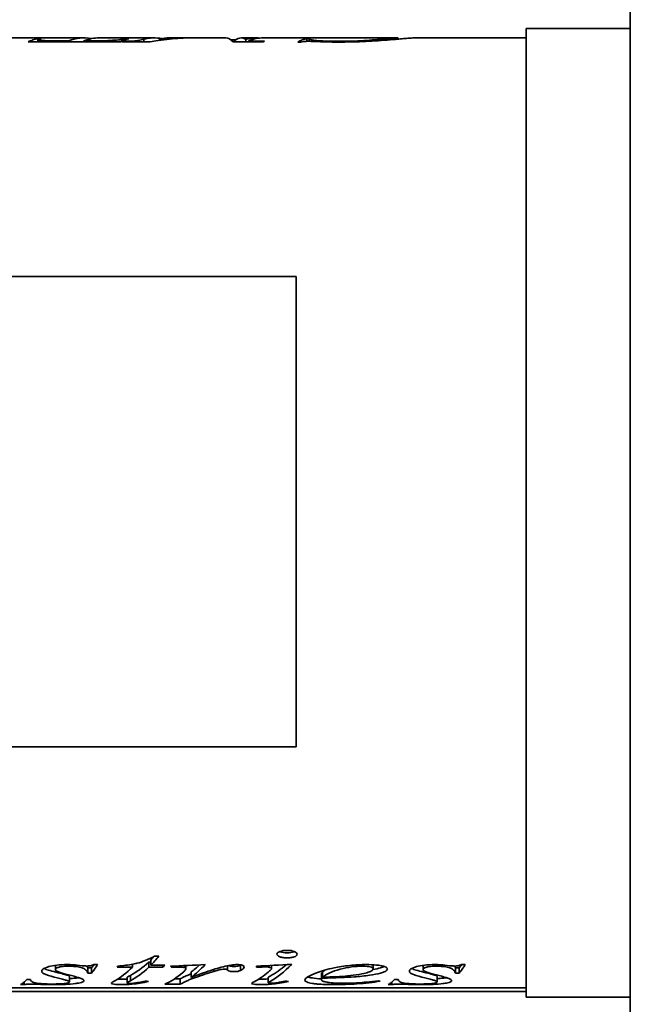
# Model space of a CAD drawing. Header units: millimetres. Extents: x 362 to 898, y 193 to 699.
# Tile 4 of 5: x 570 to 682, y 386 to 566. Entities that reach past the tile are written whole.
import ezdxf

# ---------------------------------------------------------------- set-up
doc = ezdxf.new("R2010")
doc.units = ezdxf.units.MM
doc.header["$LTSCALE"] = 3
doc.layers.add('Krawędzie widoczne(ISO)', color=7, linetype='Continuous', lineweight=35, true_color=0x262659)

msp = doc.modelspace()

# ---------------------------------------------------------------- linework, layer by layer
at = {"layer": 'Krawędzie widoczne(ISO)'}
for p, q in [((681.75, 698.5), (681.75, 192.5)), ((662.75, 564), (662.75, 387)), ((662.75, 564), (681.75, 564)), ((581.86, 562.3), (558.71, 562.3)), ((588.6, 561.6), (571.71, 561.6)), ((573.52, 562.15), (574.11, 562.15)), ((573.52, 561.6), (573.52, 562.15)), ((573.81, 561.6), (573.81, 561.98)), ((577.31, 561.76), (579.13, 561.76)), ((579.13, 561.6), (579.13, 561.76)), ((579.6, 561.93), (579.6, 561.93)), ((581.93, 561.76), (583.19, 561.76)), ((581.93, 561.6), (581.93, 561.76)), ((594.74, 562.3), (584.72, 562.3)), ((588.83, 561.68), (588.83, 561.6)), ((594.03, 561.6), (588.83, 561.6)), ((589.55, 562.15), (590.15, 562.15)), ((589.55, 561.98), (589.55, 562.15)), ((590.88, 561.6), (590.88, 561.71)), ((592.84, 561.6), (592.84, 562.06)), ((595.65, 561.86), (595.65, 562.03)), ((600.66, 562.3), (597.63, 562.3)), ((607.86, 562.3), (602.07, 562.3)), ((609.67, 561.93), (608.82, 561.93)), ((614.74, 561.6), (609.18, 561.6)), ((613.46, 562.3), (610.64, 562.3)), ((611.48, 561.6), (611.48, 562.03)), ((612.08, 561.6), (612.08, 561.83)), ((620.82, 562.3), (614.7, 562.3)), ((629.94, 562.3), (620.81, 562.3)), ((621.58, 561.54), (620.99, 561.54)), ((622.63, 562.18), (623.22, 562.18)), ((622.63, 561.67), (622.63, 562.18)), ((623.08, 561.68), (623.08, 562.07)), ((639.09, 562.3), (629.96, 562.3)), ((639.32, 562.07), (639.32, 562.26)), ((662.75, 562.3), (642.36, 562.3)), ((620.72, 518.72), (534.72, 518.72)), ((620.72, 432.72), (620.72, 518.72)), ((534.72, 432.72), (620.72, 432.72)), ((594.8, 394.49), (595.62, 394.49)), ((576.71, 392.82), (576.71, 392.06)), ((583.3, 392.35), (582.63, 392.35)), ((582.63, 392.35), (582.63, 391.38)), ((583.3, 392.35), (583.3, 391.38)), ((583.73, 392.95), (584.43, 392.95)), ((590.8, 392.47), (587.98, 392.47)), ((590.8, 393.02), (590.8, 392.47)), ((594.13, 393.42), (593.76, 393.42)), ((593.76, 393.42), (593.76, 392.47)), ((596.37, 392.47), (593.76, 392.47)), ((594.13, 393.77), (594.13, 392.82)), ((594.13, 392.82), (596.68, 392.82)), ((596.37, 392.82), (596.37, 392.47)), ((598.01, 392.65), (598.01, 392.44)), ((600.3, 392.76), (600.3, 392.41)), ((600.56, 392.78), (600.56, 392.24)), ((603.43, 392.28), (603.43, 392.28)), ((608.18, 392.75), (608.18, 391.95)), ((610.55, 392.84), (610.55, 391.88)), ((613.45, 392.67), (613.45, 392.46)), ((616.21, 392.8), (616.21, 392.25)), ((634.75, 392.92), (634.75, 392.17)), ((643.88, 392.82), (643.88, 392.06)), ((650.48, 392.35), (649.81, 392.35)), ((649.81, 392.35), (649.81, 391.38)), ((650.48, 392.35), (650.48, 391.38)), ((650.91, 392.95), (651.6, 392.95)), ((579.26, 390.77), (579.26, 389.78)), ((583.3, 391.38), (582.63, 391.38)), ((589.8, 390.58), (589.8, 389.59)), ((590.41, 390.95), (590.41, 389.96)), ((591.44, 390.59), (591.44, 390.59)), ((601.5, 391.6), (601.5, 390.62)), ((602.9, 391.77), (602.9, 391.77)), ((605.63, 392.07), (605.63, 391.69)), ((615.59, 390.62), (615.59, 389.63)), ((616.92, 390.45), (616.92, 390.45)), ((617.18, 390.62), (617.18, 390.62)), ((625.32, 391.16), (625.32, 390.17)), ((625.42, 391.45), (625.42, 390.47)), ((625.54, 391.63), (625.54, 390.65)), ((646.44, 390.77), (646.44, 389.78)), ((650.48, 391.38), (649.81, 391.38)), ((662.75, 388.7), (362.25, 388.7)), ((571.03, 389.29), (570.35, 389.29)), ((571.03, 389.79), (571.03, 389.29)), ((571.48, 390.2), (572.15, 390.2)), ((591.17, 390.41), (591.17, 390.41)), ((599.5, 389.35), (596.68, 389.35)), ((599.5, 390.34), (598.49, 390.34)), ((599.5, 390.34), (599.5, 389.35)), ((638.2, 389.29), (637.53, 389.29)), ((638.2, 389.79), (638.2, 389.29)), ((638.65, 390.2), (639.33, 390.2)), ((452.75, 388.06), (662.75, 388.06)), ((662.75, 387), (681.75, 387))]:
    msp.add_line(p, q, dxfattribs=at)
for centre, major_axis, ratio, start_param, end_param in [((614.82, 469.09), (3.13, 93.2), 0.26112, 0.124471, 0.131063), ((620.89, 469.76), (-0.07, 92.54), 0.24904, 6.282391, 6.283595), ((630.03, 468.41), (-0.08, 93.89), 0.27472, 6.28295, 6.283547), ((588.07, 480.68), (-6.79, -91.97), 0.231711, 0.304447, 0.312665), ((596.53, 481.04), (-7.11, -92.33), 0.239017, 0.305204, 0.318417), ((600.92, 3634.24), (3001.91, 1600.47), 0.940597, 4.246619, 4.248498), ((597.89, 486.47), (10.45, -97.72), 0.326621, 5.963026, 5.970324), ((616.67, 3756.87), (3132.19, 1632.09), 0.940697, 4.255715, 4.257559), ((593.39, 634.67), (54.71, -242.1), 0.795257, 6.004814, 6.007875), ((618.96, 694.63), (79.29, -298.66), 0.836242, 5.974512, 5.977007), ((635.88, 516.5), (14.94, -127.53), 0.561005, 6.074844, 6.079874)]:
    msp.add_ellipse(centre, major_axis=major_axis, ratio=ratio, start_param=start_param, end_param=end_param, dxfattribs=at)
for points, knots in [([(571.71, 561.6), (572.01, 561.73), (572.31, 561.83), (572.92, 562.01), (573.22, 562.09), (573.52, 562.15)], [-0.6118957, -0.6118957, -0.6118957, -0.6118957, -0.3059478, -0.3059478, 0, 0, 0, 0]), ([(573.81, 561.98), (573.81, 561.95), (573.86, 561.92), (574.05, 561.87), (574.12, 561.86), (574.3, 561.83), (574.41, 561.82), (574.53, 561.81)], [-0.200493, -0.200493, -0.200493, -0.200493, -0.0941417, -0.0941417, -0.0467778, -0.0467778, 0, 0, 0, 0]), ([(583.19, 561.76), (584.03, 561.76), (584.93, 561.77), (586.58, 561.81), (587.11, 561.85), (588.1, 561.92), (588.46, 561.96), (589.07, 562.05), (589.35, 562.1), (589.55, 562.15)], [-0.4917243, -0.4917243, -0.4917243, -0.4917243, -0.4227615, -0.4227615, -0.3509977, -0.3509977, -0.2281265, -0.2281265, 0, 0, 0, 0]), ([(590.15, 562.15), (589.89, 562.09), (589.63, 562.01), (589.12, 561.83), (588.86, 561.73), (588.6, 561.6)], [-0.604441, -0.604441, -0.604441, -0.604441, -0.3022205, -0.3022205, 0, 0, 0, 0]), ([(590.88, 561.71), (591.02, 561.71), (591.15, 561.72), (591.4, 561.75), (591.52, 561.76), (591.76, 561.79), (591.85, 561.81), (592.06, 561.84), (592.23, 561.88), (592.54, 561.97), (592.71, 562.02), (592.84, 562.06)], [-0.3319975, -0.3319975, -0.3319975, -0.3319975, -0.3185612, -0.3185612, -0.3033825, -0.3033825, -0.2856755, -0.2856755, -0.1635452, -0.1635452, 0, 0, 0, 0]), ([(612.08, 561.83), (612.43, 561.78), (612.78, 561.74), (613.1, 561.72), (613.42, 561.7), (614.02, 561.69), (614.9, 561.68)], [0, 0, 0, 0, 1, 1, 1, 2, 2, 2, 2]), ([(620.99, 561.54), (621.26, 561.69), (621.54, 561.82), (622.08, 562.04), (622.35, 562.12), (622.63, 562.18)], [-0.7131182, -0.7131182, -0.7131182, -0.7131182, -0.3565591, -0.3565591, 0, 0, 0, 0]), ([(623, 561.68), (622.85, 561.68), (622.7, 561.67), (622.43, 561.66), (622.35, 561.66), (622.24, 561.65), (622.16, 561.64), (621.91, 561.6), (621.74, 561.57), (621.58, 561.54)], [-0.1569762, -0.1569762, -0.1569762, -0.1569762, -0.1403695, -0.1403695, -0.126251, -0.126251, -0.0872468, -0.0872468, 0, 0, 0, 0]), ([(623.08, 562.07), (623.08, 562.04), (623.14, 562.01), (623.44, 561.94), (623.66, 561.9), (624.16, 561.85), (624.38, 561.82), (624.93, 561.77), (625.44, 561.74), (626.76, 561.69), (627.59, 561.68), (628.41, 561.68)], [-0.5671606, -0.5671606, -0.5671606, -0.5671606, -0.516447, -0.516447, -0.4641015, -0.4641015, -0.4196483, -0.4196483, -0.2459122, -0.2459122, 0, 0, 0, 0]), ([(628.41, 561.68), (629.24, 561.68), (630.05, 561.69), (631.62, 561.73), (632.36, 561.77), (633.77, 561.85), (634.42, 561.9), (635.67, 562.01), (636.24, 562.07), (636.75, 562.11)], [-1.004394, -1.004394, -1.004394, -1.004394, -0.757477, -0.757477, -0.518005, -0.518005, -0.270343, -0.270343, 0, 0, 0, 0]), ([(634.51, 561.71), (633.55, 561.66), (632.56, 561.61), (630.5, 561.55), (629.46, 561.54), (628.41, 561.54)], [-0.633145, -0.633145, -0.633145, -0.633145, -0.3153501, -0.3153501, 0, 0, 0, 0]), ([(642.36, 562.3), (642.32, 562.3), (642.27, 562.3), (641.99, 562.29), (641.64, 562.27), (640.78, 562.2), (640.44, 562.17), (639.69, 562.1), (639.28, 562.07), (638.23, 561.98), (637.5, 561.92), (636.06, 561.81), (635.31, 561.76), (634.51, 561.71)], [-1.378293, -1.378293, -1.378293, -1.378293, -1.294247, -1.294247, -0.934402, -0.934402, -0.733002, -0.733002, -0.540089, -0.540089, -0.267298, -0.267298, 0, 0, 0, 0]), ([(636.75, 562.11), (637.59, 562.19), (638.25, 562.25), (639.12, 562.31), (639.32, 562.3), (639.32, 562.26)], [-0.8961885, -0.8961885, -0.8961885, -0.8961885, -0.450501, -0.450501, 0, 0, 0, 0]), ([(588.16, 392.68), (589.11, 392.76), (590.03, 392.87), (591.23, 393.1), (591.48, 393.16), (592.16, 393.33), (592.68, 393.51), (593.72, 393.92), (594.29, 394.2), (594.8, 394.49)], [-0.6598822, -0.6598822, -0.6598822, -0.6598822, -0.5396087, -0.5396087, -0.4881491, -0.4881491, -0.2812352, -0.2812352, 0, 0, 0, 0]), ([(595.62, 394.49), (595.37, 394.19), (595.12, 393.9), (594.62, 393.34), (594.38, 393.07), (594.13, 392.82)], [-0.5242259, -0.5242259, -0.5242259, -0.5242259, -0.2621129, -0.2621129, 0, 0, 0, 0]), ([(617.19, 394.85), (617.19, 395.04), (617.36, 395.21), (617.72, 395.34), (618.07, 395.48), (618.52, 395.55), (619.05, 395.55)], [0, 0, 0, 0, 1, 1, 1, 2, 2, 2, 2]), ([(619.05, 394.18), (618.8, 394.18), (618.56, 394.2), (618.1, 394.26), (617.9, 394.31), (617.55, 394.43), (617.42, 394.51), (617.23, 394.67), (617.19, 394.76), (617.19, 394.85)], [-0.2959855, -0.2959855, -0.2959855, -0.2959855, -0.2217486, -0.2217486, -0.1479944, -0.1479944, -0.0742389, -0.0742389, 0, 0, 0, 0]), ([(619.05, 395.12), (618.53, 395.12), (618.09, 395.18), (617.71, 395.31), (617.69, 395.32), (617.68, 395.33)], [0, 0, 0, 0, 1, 1, 1.049401, 1.049401, 1.049401, 1.049401]), ([(619.05, 395.55), (619.56, 395.55), (620, 395.48), (620.35, 395.34), (620.71, 395.21), (620.88, 395.04), (620.88, 394.85)], [0, 0, 0, 0, 1, 1, 1, 2, 2, 2, 2]), ([(620.4, 395.33), (620.38, 395.32), (620.36, 395.31), (619.98, 395.18), (619.55, 395.12), (619.05, 395.12)], [0.950599, 0.950599, 0.950599, 0.950599, 1, 1, 2, 2, 2, 2]), ([(620.88, 394.85), (620.88, 394.76), (620.84, 394.67), (620.64, 394.49), (620.47, 394.42), (620.17, 394.31), (619.97, 394.26), (619.52, 394.2), (619.29, 394.18), (619.05, 394.18)], [-0.2478352, -0.2478352, -0.2478352, -0.2478352, -0.2014673, -0.2014673, -0.1460373, -0.1460373, -0.0727986, -0.0727986, 0, 0, 0, 0]), ([(574.21, 391.74), (574.21, 391.85), (574.27, 391.96), (574.52, 392.19), (574.71, 392.29), (575.15, 392.47), (575.35, 392.53), (575.93, 392.7), (576.41, 392.79), (577.56, 392.92), (578.2, 392.95), (578.85, 392.95)], [-0.599277, -0.599277, -0.599277, -0.599277, -0.5158373, -0.5158373, -0.4345819, -0.4345819, -0.3684604, -0.3684604, -0.1948749, -0.1948749, 0, 0, 0, 0]), ([(579.2, 392.67), (578.83, 392.67), (578.47, 392.66), (577.74, 392.58), (577.5, 392.52), (577.17, 392.43), (577, 392.37), (576.82, 392.26), (576.78, 392.22), (576.72, 392.14), (576.71, 392.1), (576.71, 392.06)], [-0.2676456, -0.2676456, -0.2676456, -0.2676456, -0.2231769, -0.2231769, -0.172716, -0.172716, -0.0879895, -0.0879895, -0.0448222, -0.0448222, 0, 0, 0, 0]), ([(582.63, 391.38), (582.6, 391.56), (582.51, 391.76), (582.04, 392.17), (581.73, 392.29), (581.3, 392.43), (580.98, 392.51), (580.39, 392.61), (580.17, 392.63), (579.69, 392.66), (579.45, 392.67), (579.2, 392.67)], [-0.4108389, -0.4108389, -0.4108389, -0.4108389, -0.3464632, -0.3464632, -0.2745603, -0.2745603, -0.1463465, -0.1463465, -0.0745898, -0.0745898, 0, 0, 0, 0]), ([(579.93, 392.93), (580.1, 392.91), (580.49, 392.87), (581.13, 392.8), (581.76, 392.73), (582.19, 392.69), (582.4, 392.69)], [0, 0, 0, 0, 1, 1, 1, 2, 2, 2, 2]), ([(582.4, 392.69), (582.53, 392.69), (582.66, 392.69), (582.91, 392.72), (583.03, 392.73), (583.25, 392.78), (583.36, 392.8), (583.56, 392.87), (583.65, 392.91), (583.73, 392.95)], [-0.1660879, -0.1660879, -0.1660879, -0.1660879, -0.1271863, -0.1271863, -0.0884327, -0.0884327, -0.0468813, -0.0468813, 0, 0, 0, 0]), ([(584.43, 392.95), (584.24, 392.66), (584.05, 392.38), (583.68, 391.86), (583.49, 391.61), (583.3, 391.38)], [-0.5769785, -0.5769785, -0.5769785, -0.5769785, -0.2884893, -0.2884893, 0, 0, 0, 0]), ([(601.5, 390.62), (602.45, 390.96), (603.5, 391.35), (605.42, 392.01), (606.38, 392.32), (607.4, 392.57)], [-0.9498036, -0.9498036, -0.9498036, -0.9498036, -0.399647, -0.399647, 0, 0, 0, 0]), ([(607.4, 392.57), (607.82, 392.67), (608.3, 392.78), (608.96, 392.88), (609.15, 392.91), (609.51, 392.94), (609.68, 392.95), (609.85, 392.95)], [-0.2735842, -0.2735842, -0.2735842, -0.2735842, -0.112933, -0.112933, -0.0511289, -0.0511289, 0, 0, 0, 0]), ([(609.28, 392.62), (609, 392.62), (608.76, 392.65), (608.47, 392.72), (608.39, 392.74), (608.33, 392.78)], [0, 0, 0, 0, 1, 1, 1.465292, 1.465292, 1.465292, 1.465292]), ([(609.85, 392.95), (610.26, 392.95), (610.59, 392.91), (610.83, 392.84), (611.06, 392.77), (611.18, 392.66), (611.18, 392.53)], [0, 0, 0, 0, 1, 1, 1, 2, 2, 2, 2]), ([(616.21, 392.25), (616.21, 392.33), (616.11, 392.4), (615.92, 392.45), (615.73, 392.49), (615.46, 392.52), (615.12, 392.52)], [0, 0, 0, 0, 1, 1, 1, 2, 2, 2, 2]), ([(615.61, 391.57), (615.77, 391.7), (615.94, 391.86), (616.14, 392.1), (616.21, 392.2), (616.21, 392.25)], [-0.1594245, -0.1594245, -0.1594245, -0.1594245, -0.0630118, -0.0630118, 0, 0, 0, 0]), ([(622.29, 390.1), (622.29, 390.29), (622.49, 390.5), (623.24, 390.97), (623.83, 391.23), (624.87, 391.62), (625.35, 391.78), (626.43, 392.08), (627, 392.22), (628.43, 392.52), (629.42, 392.68), (631.49, 392.9), (632.5, 392.95), (633.53, 392.95)], [-1.899574, -1.899574, -1.899574, -1.899574, -1.579364, -1.579364, -1.201673, -1.201673, -0.925101, -0.925101, -0.658763, -0.658763, -0.309066, -0.309066, 0, 0, 0, 0]), ([(632.83, 392.67), (631.54, 392.67), (630.17, 392.46), (628.73, 392.09), (627.28, 391.73), (626.22, 391.2), (625.54, 390.65)], [0, 0, 0, 0, 1, 1, 1, 2, 2, 2, 2]), ([(634.75, 392.17), (634.75, 392.31), (634.59, 392.43), (634.25, 392.53), (633.92, 392.62), (633.45, 392.67), (632.83, 392.67)], [0, 0, 0, 0, 1, 1, 1, 2, 2, 2, 2]), ([(633.53, 392.95), (634.14, 392.95), (634.8, 392.93), (635.98, 392.82), (636.29, 392.74), (636.71, 392.64), (636.95, 392.55), (637.2, 392.41), (637.27, 392.36), (637.35, 392.26), (637.37, 392.21), (637.37, 392.16)], [-0.3255145, -0.3255145, -0.3255145, -0.3255145, -0.272141, -0.272141, -0.2183752, -0.2183752, -0.1072958, -0.1072958, -0.054022, -0.054022, 0, 0, 0, 0]), ([(641.39, 391.74), (641.39, 391.85), (641.45, 391.96), (641.7, 392.19), (641.88, 392.29), (642.32, 392.47), (642.53, 392.53), (643.11, 392.7), (643.59, 392.79), (644.73, 392.92), (645.38, 392.95), (646.03, 392.95)], [-0.5992769, -0.5992769, -0.5992769, -0.5992769, -0.5158372, -0.5158372, -0.4345819, -0.4345819, -0.3684604, -0.3684604, -0.1948749, -0.1948749, 0, 0, 0, 0]), ([(646.37, 392.67), (646.01, 392.67), (645.65, 392.66), (644.92, 392.58), (644.68, 392.52), (644.35, 392.43), (644.18, 392.37), (644, 392.26), (643.96, 392.22), (643.9, 392.14), (643.88, 392.1), (643.88, 392.06)], [-0.2676456, -0.2676456, -0.2676456, -0.2676456, -0.2231769, -0.2231769, -0.172716, -0.172716, -0.0879895, -0.0879895, -0.0448222, -0.0448222, 0, 0, 0, 0]), ([(649.81, 391.38), (649.78, 391.56), (649.68, 391.76), (649.22, 392.17), (648.91, 392.29), (648.48, 392.43), (648.16, 392.51), (647.57, 392.61), (647.34, 392.63), (646.87, 392.66), (646.62, 392.67), (646.37, 392.67)], [-0.410839, -0.410839, -0.410839, -0.410839, -0.3464633, -0.3464633, -0.2745603, -0.2745603, -0.1463465, -0.1463465, -0.0745898, -0.0745898, 0, 0, 0, 0]), ([(647.11, 392.93), (647.27, 392.91), (647.67, 392.87), (648.3, 392.8), (648.94, 392.73), (649.36, 392.69), (649.58, 392.69)], [0, 0, 0, 0, 1, 1, 1, 2, 2, 2, 2]), ([(649.58, 392.69), (649.71, 392.69), (649.84, 392.69), (650.09, 392.72), (650.2, 392.73), (650.43, 392.78), (650.53, 392.8), (650.73, 392.87), (650.83, 392.91), (650.91, 392.95)], [-0.1660879, -0.1660879, -0.1660879, -0.1660879, -0.1271863, -0.1271863, -0.0884327, -0.0884327, -0.0468813, -0.0468813, 0, 0, 0, 0]), ([(651.6, 392.95), (651.42, 392.66), (651.23, 392.38), (650.85, 391.86), (650.67, 391.61), (650.48, 391.38)], [-0.5769785, -0.5769785, -0.5769785, -0.5769785, -0.2884893, -0.2884893, 0, 0, 0, 0]), ([(578.97, 390.01), (578.82, 390.06), (578.61, 390.12), (578.15, 390.25), (577.85, 390.33), (576.82, 390.58), (576.12, 390.75), (575.23, 391.03), (575, 391.11), (574.57, 391.29), (574.45, 391.37), (574.26, 391.54), (574.21, 391.64), (574.21, 391.74)], [-0.6793903, -0.6793903, -0.6793903, -0.6793903, -0.6105087, -0.6105087, -0.5169374, -0.5169374, -0.2860272, -0.2860272, -0.2127057, -0.2127057, -0.1122192, -0.1122192, 0, 0, 0, 0]), ([(578.97, 390.99), (578.62, 391.12), (577.89, 391.3), (575.7, 391.83), (575, 392.06), (574.67, 392.22), (574.65, 392.23), (574.63, 392.24)], [0, 0, 0, 0, 1, 1, 2, 2, 2.054275, 2.054275, 2.054275, 2.054275]), ([(576.71, 392.06), (576.71, 392), (576.73, 391.95), (576.83, 391.82), (576.93, 391.77), (577.07, 391.69), (577.23, 391.63), (577.62, 391.49), (577.89, 391.42), (578.14, 391.35)], [-0.2527646, -0.2527646, -0.2527646, -0.2527646, -0.2279497, -0.2279497, -0.1929911, -0.1929911, -0.1118213, -0.1118213, 0, 0, 0, 0]), ([(578.14, 391.35), (578.8, 391.17), (579.51, 390.98), (580.86, 390.61), (581.13, 390.51), (581.45, 390.39), (581.64, 390.3), (581.87, 390.14), (581.93, 390.07), (581.93, 390)], [-0.3868061, -0.3868061, -0.3868061, -0.3868061, -0.3316134, -0.3316134, -0.2632902, -0.2632902, -0.1240444, -0.1240444, 0, 0, 0, 0]), ([(579.26, 390.77), (579.26, 390.81), (579.24, 390.85), (579.14, 390.92), (579.07, 390.96), (578.97, 390.99)], [-0.1378752, -0.1378752, -0.1378752, -0.1378752, -0.0675543, -0.0675543, 0, 0, 0, 0]), ([(580.97, 390.56), (580.79, 390.53), (580.58, 390.5), (580.01, 390.43), (579.65, 390.4), (579.26, 390.37)], [0.7774512, 0.7774512, 0.7774512, 0.7774512, 1, 1, 1.3133143, 1.3133143, 1.3133143, 1.3133143]), ([(600.09, 390.65), (599.99, 390.59), (599.89, 390.54), (599.7, 390.43), (599.6, 390.38), (599.5, 390.34)], [-0.237661, -0.237661, -0.237661, -0.237661, -0.1188305, -0.1188305, 0, 0, 0, 0]), ([(599.97, 391.49), (600.13, 391.62), (600.3, 391.78), (600.49, 392.03), (600.56, 392.15), (600.56, 392.24)], [-0.2458917, -0.2458917, -0.2458917, -0.2458917, -0.0994714, -0.0994714, 0, 0, 0, 0]), ([(602.3, 390.6), (602.03, 390.51), (601.79, 390.42), (601.35, 390.25), (601.15, 390.16), (600.97, 390.07)], [-0.3066452, -0.3066452, -0.3066452, -0.3066452, -0.1577331, -0.1577331, 0, 0, 0, 0]), ([(605.63, 391.69), (605.07, 391.52), (604.53, 391.35), (603.43, 390.98), (602.85, 390.78), (602.3, 390.6)], [-0.5713813, -0.5713813, -0.5713813, -0.5713813, -0.3116805, -0.3116805, 0, 0, 0, 0]), ([(607.08, 392.08), (606.9, 392.06), (606.69, 392.01), (606.18, 391.87), (605.88, 391.78), (605.63, 391.69)], [-0.2147124, -0.2147124, -0.2147124, -0.2147124, -0.1212156, -0.1212156, 0, 0, 0, 0]), ([(609.28, 391.66), (609, 391.66), (608.76, 391.68), (608.56, 391.73), (608.36, 391.78), (608.23, 391.85), (608.18, 391.95)], [0, 0, 0, 0, 1, 1, 1, 2, 2, 2, 2]), ([(625.32, 390.34), (624.66, 390.37), (624.11, 390.43), (623.31, 390.56), (623.02, 390.62), (622.8, 390.7)], [0.5113486, 0.5113486, 0.5113486, 0.5113486, 1, 1, 1.3907386, 1.3907386, 1.3907386, 1.3907386]), ([(630.1, 390.88), (630.8, 390.95), (631.5, 391.04), (632.95, 391.28), (633.39, 391.4), (633.93, 391.56), (634.25, 391.68), (634.55, 391.87), (634.63, 391.93), (634.73, 392.05), (634.75, 392.11), (634.75, 392.17)], [-0.4605136, -0.4605136, -0.4605136, -0.4605136, -0.3890905, -0.3890905, -0.2964376, -0.2964376, -0.1346171, -0.1346171, -0.0649589, -0.0649589, 0, 0, 0, 0]), ([(636.12, 391.39), (635.54, 391.23), (634.85, 391.11), (633.24, 390.88), (632.28, 390.79), (631.32, 390.71)], [-0.5667541, -0.5667541, -0.5667541, -0.5667541, -0.3055956, -0.3055956, 0, 0, 0, 0]), ([(646.15, 390.01), (646, 390.06), (645.79, 390.12), (645.33, 390.25), (645.02, 390.33), (644, 390.58), (643.3, 390.75), (642.41, 391.03), (642.18, 391.11), (641.75, 391.29), (641.63, 391.37), (641.44, 391.54), (641.39, 391.64), (641.39, 391.74)], [-0.6793903, -0.6793903, -0.6793903, -0.6793903, -0.6105087, -0.6105087, -0.5169374, -0.5169374, -0.2860272, -0.2860272, -0.2127057, -0.2127057, -0.1122192, -0.1122192, 0, 0, 0, 0]), ([(646.15, 390.99), (645.8, 391.12), (645.07, 391.3), (642.88, 391.83), (642.17, 392.06), (641.84, 392.22), (641.83, 392.23), (641.81, 392.24)], [0, 0, 0, 0, 1, 1, 2, 2, 2.054275, 2.054275, 2.054275, 2.054275]), ([(643.88, 392.06), (643.88, 392), (643.9, 391.95), (644.01, 391.82), (644.1, 391.77), (644.25, 391.69), (644.41, 391.63), (644.8, 391.49), (645.06, 391.42), (645.31, 391.35)], [-0.2527645, -0.2527645, -0.2527645, -0.2527645, -0.2279496, -0.2279496, -0.192991, -0.192991, -0.1118213, -0.1118213, 0, 0, 0, 0]), ([(645.31, 391.35), (645.98, 391.17), (646.69, 390.98), (648.04, 390.61), (648.31, 390.51), (648.63, 390.39), (648.81, 390.3), (649.05, 390.14), (649.11, 390.07), (649.11, 390)], [-0.3868064, -0.3868064, -0.3868064, -0.3868064, -0.3316135, -0.3316135, -0.2632902, -0.2632902, -0.1240444, -0.1240444, 0, 0, 0, 0]), ([(646.44, 390.77), (646.44, 390.81), (646.41, 390.85), (646.32, 390.92), (646.25, 390.96), (646.15, 390.99)], [-0.1378752, -0.1378752, -0.1378752, -0.1378752, -0.0675543, -0.0675543, 0, 0, 0, 0]), ([(648.15, 390.56), (647.96, 390.53), (647.75, 390.5), (647.19, 390.43), (646.82, 390.4), (646.44, 390.37)], [0.7774514, 0.7774514, 0.7774514, 0.7774514, 1, 1, 1.3133143, 1.3133143, 1.3133143, 1.3133143]), ([(570.35, 389.29), (570.54, 389.41), (570.73, 389.54), (571.1, 389.85), (571.29, 390.01), (571.48, 390.2)], [-0.6090958, -0.6090958, -0.6090958, -0.6090958, -0.3045479, -0.3045479, 0, 0, 0, 0]), ([(572.29, 389.4), (572.16, 389.4), (572.03, 389.4), (571.78, 389.39), (571.66, 389.38), (571.45, 389.36), (571.35, 389.35), (571.17, 389.32), (571.09, 389.31), (571.03, 389.29)], [-0.1626542, -0.1626542, -0.1626542, -0.1626542, -0.122681, -0.122681, -0.0844246, -0.0844246, -0.0445546, -0.0445546, 0, 0, 0, 0]), ([(572.15, 390.2), (572.18, 390.03), (572.29, 389.87), (572.85, 389.63), (573.16, 389.58), (573.62, 389.51), (573.99, 389.47), (574.67, 389.43), (574.95, 389.42), (575.55, 389.4), (575.87, 389.4), (576.19, 389.4)], [-0.4701538, -0.4701538, -0.4701538, -0.4701538, -0.3910133, -0.3910133, -0.3223964, -0.3223964, -0.184595, -0.184595, -0.096067, -0.096067, 0, 0, 0, 0]), ([(576.19, 389.4), (576.65, 389.4), (577.1, 389.41), (577.99, 389.45), (578.28, 389.48), (578.69, 389.53), (578.9, 389.57), (579.11, 389.65), (579.17, 389.67), (579.24, 389.73), (579.26, 389.75), (579.26, 389.78)], [-0.3362079, -0.3362079, -0.3362079, -0.3362079, -0.2798545, -0.2798545, -0.2177379, -0.2177379, -0.1110778, -0.1110778, -0.0567085, -0.0567085, 0, 0, 0, 0]), ([(581.93, 390), (581.93, 389.91), (581.84, 389.82), (581.42, 389.66), (581.1, 389.59), (580.56, 389.51), (580.43, 389.49), (579.82, 389.41), (579.22, 389.37), (577.82, 389.31), (577.06, 389.29), (576.3, 389.29)], [-0.6495812, -0.6495812, -0.6495812, -0.6495812, -0.5665357, -0.5665357, -0.4804172, -0.4804172, -0.4453517, -0.4453517, -0.2299928, -0.2299928, 0, 0, 0, 0]), ([(586.94, 389.52), (586.94, 389.58), (587.02, 389.65), (587.22, 389.79), (587.39, 389.89), (587.57, 389.99)], [-0.2995238, -0.2995238, -0.2995238, -0.2995238, -0.179453, -0.179453, 0, 0, 0, 0]), ([(588.69, 389.29), (588.18, 389.29), (587.76, 389.31), (587.43, 389.35), (587.1, 389.39), (586.94, 389.45), (586.94, 389.52)], [0, 0, 0, 0, 1, 1, 1, 2, 2, 2, 2]), ([(590.41, 389.96), (590.25, 389.88), (590.07, 389.79), (589.86, 389.66), (589.8, 389.62), (589.8, 389.59)], [-0.1518408, -0.1518408, -0.1518408, -0.1518408, -0.0627732, -0.0627732, 0, 0, 0, 0]), ([(589.8, 389.59), (589.8, 389.56), (589.84, 389.54), (589.93, 389.52), (590.02, 389.51), (590.12, 389.5), (590.25, 389.5)], [0, 0, 0, 0, 1, 1, 1, 2, 2, 2, 2]), ([(593.7, 389.86), (593.23, 389.75), (592.71, 389.64), (591.71, 389.48), (591.2, 389.42), (590.66, 389.37)], [-0.4527083, -0.4527083, -0.4527083, -0.4527083, -0.1966755, -0.1966755, 0, 0, 0, 0]), ([(591.33, 389.59), (591.48, 389.61), (591.73, 389.65), (592.32, 389.77), (592.73, 389.85), (593.09, 389.94)], [-0.3038949, -0.3038949, -0.3038949, -0.3038949, -0.1852979, -0.1852979, 0, 0, 0, 0]), ([(600.09, 389.66), (599.99, 389.6), (599.89, 389.55), (599.7, 389.44), (599.6, 389.39), (599.5, 389.35)], [-0.2402706, -0.2402706, -0.2402706, -0.2402706, -0.1201353, -0.1201353, 0, 0, 0, 0]), ([(600.97, 390.07), (600.76, 389.97), (600.55, 389.87), (600.29, 389.75), (600.14, 389.69), (600.09, 389.66)], [-0.2140624, -0.2140624, -0.2140624, -0.2140624, -0.0620898, -0.0620898, 0, 0, 0, 0]), ([(612.55, 389.49), (612.55, 389.53), (612.61, 389.58), (612.77, 389.69), (612.91, 389.76), (613.04, 389.83)], [-0.2318087, -0.2318087, -0.2318087, -0.2318087, -0.1367458, -0.1367458, 0, 0, 0, 0]), ([(614.19, 389.29), (613.71, 389.29), (613.32, 389.31), (613.01, 389.35), (612.7, 389.38), (612.55, 389.43), (612.55, 389.49)], [0, 0, 0, 0, 1, 1, 1, 2, 2, 2, 2]), ([(616.47, 389.41), (616.12, 389.37), (615.73, 389.34), (614.95, 389.3), (614.57, 389.29), (614.19, 389.29)], [-0.2522469, -0.2522469, -0.2522469, -0.2522469, -0.1165001, -0.1165001, 0, 0, 0, 0]), ([(615.98, 389.87), (615.88, 389.82), (615.77, 389.76), (615.63, 389.67), (615.59, 389.64), (615.59, 389.63)], [-0.06836101, -0.06836101, -0.06836101, -0.06836101, -0.02890457, -0.02890457, 0, 0, 0, 0]), ([(615.59, 389.63), (615.59, 389.6), (615.65, 389.58), (615.76, 389.56), (615.87, 389.54), (615.99, 389.54), (616.13, 389.54)], [0, 0, 0, 0, 1, 1, 1, 2, 2, 2, 2]), ([(619.29, 389.87), (618.9, 389.77), (618.47, 389.68), (617.52, 389.53), (617.02, 389.46), (616.47, 389.41)], [-0.4267994, -0.4267994, -0.4267994, -0.4267994, -0.2077963, -0.2077963, 0, 0, 0, 0]), ([(616.74, 389.57), (617.08, 389.62), (617.4, 389.67), (618.03, 389.79), (618.35, 389.86), (618.64, 389.94)], [-0.3004065, -0.3004065, -0.3004065, -0.3004065, -0.1642733, -0.1642733, 0, 0, 0, 0]), ([(627.73, 389.29), (627.22, 389.29), (626.71, 389.3), (625.76, 389.32), (625.34, 389.34), (624.7, 389.39), (624.47, 389.41), (623.95, 389.46), (623.74, 389.49), (623.23, 389.58), (622.87, 389.67), (622.4, 389.87), (622.29, 389.98), (622.29, 390.1)], [-0.5680765, -0.5680765, -0.5680765, -0.5680765, -0.5190773, -0.5190773, -0.4752172, -0.4752172, -0.4488612, -0.4488612, -0.4095048, -0.4095048, -0.2015918, -0.2015918, 0, 0, 0, 0]), ([(625.32, 390.17), (625.32, 390.09), (625.39, 390.01), (625.7, 389.87), (625.93, 389.81), (626.31, 389.74), (626.4, 389.72), (626.88, 389.65), (627.32, 389.61), (628.31, 389.55), (628.84, 389.54), (629.38, 389.54)], [-0.6338075, -0.6338075, -0.6338075, -0.6338075, -0.4973052, -0.4973052, -0.3623117, -0.3623117, -0.3219639, -0.3219639, -0.1619256, -0.1619256, 0, 0, 0, 0]), ([(636.06, 389.91), (634.8, 389.7), (633.36, 389.53), (631.14, 389.38), (630.45, 389.35), (629.08, 389.31), (628.41, 389.29), (627.73, 389.29)], [-0.9562372, -0.9562372, -0.9562372, -0.9562372, -0.425696, -0.425696, -0.2039775, -0.2039775, 0, 0, 0, 0]), ([(629.38, 389.54), (630.05, 389.54), (630.71, 389.55), (631.64, 389.6), (631.86, 389.61), (632.46, 389.65), (633.02, 389.7), (634.25, 389.82), (635.01, 389.91), (635.69, 390)], [-0.5719014, -0.5719014, -0.5719014, -0.5719014, -0.4818573, -0.4818573, -0.4399748, -0.4399748, -0.2568006, -0.2568006, 0, 0, 0, 0]), ([(637.53, 389.29), (637.72, 389.41), (637.91, 389.54), (638.28, 389.85), (638.47, 390.01), (638.65, 390.2)], [-0.6090958, -0.6090958, -0.6090958, -0.6090958, -0.3045479, -0.3045479, 0, 0, 0, 0]), ([(639.47, 389.4), (639.34, 389.4), (639.21, 389.4), (638.96, 389.39), (638.84, 389.38), (638.63, 389.36), (638.53, 389.35), (638.35, 389.32), (638.27, 389.31), (638.2, 389.29)], [-0.1626542, -0.1626542, -0.1626542, -0.1626542, -0.122681, -0.122681, -0.0844246, -0.0844246, -0.0445546, -0.0445546, 0, 0, 0, 0]), ([(639.33, 390.2), (639.36, 390.03), (639.47, 389.87), (640.03, 389.63), (640.34, 389.58), (640.8, 389.51), (641.16, 389.47), (641.85, 389.43), (642.13, 389.42), (642.73, 389.4), (643.05, 389.4), (643.37, 389.4)], [-0.4701539, -0.4701539, -0.4701539, -0.4701539, -0.3910134, -0.3910134, -0.3223964, -0.3223964, -0.184595, -0.184595, -0.096067, -0.096067, 0, 0, 0, 0]), ([(643.37, 389.4), (643.82, 389.4), (644.28, 389.41), (645.17, 389.45), (645.46, 389.48), (645.87, 389.53), (646.08, 389.57), (646.29, 389.65), (646.35, 389.67), (646.42, 389.73), (646.44, 389.75), (646.44, 389.78)], [-0.3362079, -0.3362079, -0.3362079, -0.3362079, -0.2798545, -0.2798545, -0.2177379, -0.2177379, -0.1110778, -0.1110778, -0.0567085, -0.0567085, 0, 0, 0, 0]), ([(649.11, 390), (649.11, 389.91), (649.01, 389.82), (648.59, 389.66), (648.28, 389.59), (647.74, 389.51), (647.6, 389.49), (646.99, 389.41), (646.39, 389.37), (645, 389.31), (644.24, 389.29), (643.47, 389.29)], [-0.649581, -0.649581, -0.649581, -0.649581, -0.5665356, -0.5665356, -0.4804172, -0.4804172, -0.4453517, -0.4453517, -0.2299928, -0.2299928, 0, 0, 0, 0])]:
    msp.add_open_spline(points, degree=3, knots=knots, dxfattribs=at)
for points in [[(574.11, 562.15), (573.91, 562.1), (573.81, 562.04), (573.81, 561.98)], [(574.53, 561.81), (574.89, 561.78), (575.82, 561.76), (577.31, 561.76)], [(579.13, 561.76), (580.51, 562.31), (581.89, 562.44), (583.28, 562.16)], [(584.72, 562.3), (583.79, 562.3), (582.86, 562.12), (581.93, 561.76)], [(588.83, 561.68), (590, 561.69), (590.68, 561.7), (590.88, 561.71)], [(592.84, 562.06), (593.96, 562.34), (595.08, 562.38), (596.2, 562.16)], [(602.07, 562.3), (599.39, 562.3), (596.71, 562.07), (594.03, 561.6)], [(595.65, 562.03), (597.55, 562.23), (599.46, 562.32), (601.36, 562.29)], [(597.63, 562.3), (596.97, 562.3), (596.31, 562.21), (595.65, 562.03)], [(609.18, 561.6), (608.74, 562.07), (608.3, 562.3), (607.86, 562.3)], [(609.31, 561.6), (610.03, 562.36), (610.76, 562.5), (611.48, 562.03)], [(611.48, 562.03), (612.35, 562.27), (613.21, 562.35), (614.07, 562.27)], [(614.7, 562.3), (613.82, 562.3), (612.95, 562.14), (612.08, 561.83)], [(624.14, 561.64), (623.62, 561.66), (623.24, 561.68), (623, 561.68)], [(623.22, 562.18), (623.12, 562.14), (623.08, 562.09), (623.08, 562.07)], [(628.41, 561.54), (626.84, 561.54), (625.42, 561.57), (624.14, 561.64)], [(594.8, 394.49), (594.58, 394.24), (594.35, 394), (594.13, 393.77)], [(578.85, 392.95), (579.24, 392.95), (579.61, 392.94), (579.93, 392.93)], [(582.63, 392.35), (582.61, 392.47), (582.56, 392.58), (582.49, 392.69)], [(583.77, 392.95), (583.61, 392.74), (583.46, 392.54), (583.3, 392.35)], [(587.57, 389.99), (588.65, 390.6), (589.72, 391.43), (590.8, 392.47)], [(593.76, 393.42), (592.64, 392.38), (591.53, 391.55), (590.41, 390.95)], [(593.76, 392.47), (592.64, 391.41), (591.53, 390.58), (590.41, 389.96)], [(599.36, 392.49), (599.11, 392.49), (598.66, 392.47), (598.01, 392.44)], [(600.3, 392.41), (600.05, 392.46), (599.74, 392.49), (599.36, 392.49)], [(600.56, 392.24), (600.56, 392.31), (600.47, 392.36), (600.3, 392.41)], [(604.07, 392.95), (603.22, 392.03), (602.36, 391.25), (601.5, 390.62)], [(603.07, 392.9), (602.55, 392.41), (602.02, 391.98), (601.5, 391.6)], [(610.55, 392.84), (610.26, 392.69), (609.84, 392.62), (609.28, 392.62)], [(610.64, 392.89), (610.61, 392.87), (610.58, 392.86), (610.55, 392.84)], [(611.18, 392.53), (611.18, 392.29), (610.97, 392.07), (610.55, 391.88)], [(615.12, 392.52), (614.85, 392.52), (614.29, 392.5), (613.45, 392.46)], [(619.88, 392.98), (618.58, 391.63), (617.28, 390.59), (615.98, 389.87)], [(618.85, 392.93), (617.89, 392.07), (616.94, 391.38), (615.98, 390.86)], [(636.12, 392.36), (635.73, 392.25), (635.26, 392.16), (634.73, 392.07)], [(636.81, 392.59), (636.61, 392.51), (636.38, 392.43), (636.12, 392.36)], [(646.03, 392.95), (646.42, 392.95), (646.78, 392.94), (647.11, 392.93)], [(649.81, 392.35), (649.79, 392.47), (649.74, 392.58), (649.67, 392.69)], [(650.95, 392.95), (650.79, 392.74), (650.64, 392.54), (650.48, 392.35)], [(590.41, 390.95), (590, 390.74), (589.8, 390.63), (589.8, 390.58)], [(596.68, 389.35), (597.78, 389.81), (598.87, 390.53), (599.97, 391.49)], [(600.97, 391.05), (600.45, 390.81), (600.16, 390.69), (600.09, 390.65)], [(601.5, 391.29), (601.31, 391.21), (601.13, 391.13), (600.97, 391.05)], [(607.67, 392.12), (607.45, 392.12), (607.25, 392.11), (607.08, 392.08)], [(608.02, 392.08), (607.92, 392.11), (607.81, 392.12), (607.67, 392.12)], [(608.18, 391.95), (608.15, 392.02), (608.1, 392.06), (608.02, 392.08)], [(610.55, 391.88), (610.26, 391.73), (609.84, 391.66), (609.28, 391.66)], [(613.04, 389.83), (613.9, 390.28), (614.76, 390.86), (615.61, 391.57)], [(615.98, 390.86), (615.72, 390.72), (615.59, 390.64), (615.59, 390.62)], [(625.42, 391.45), (625.35, 391.33), (625.32, 391.23), (625.32, 391.16)], [(625.42, 390.47), (625.35, 390.35), (625.32, 390.25), (625.32, 390.17)], [(625.54, 391.45), (625.5, 391.45), (625.46, 391.45), (625.42, 391.45)], [(631.32, 390.71), (629.92, 390.61), (627.95, 390.53), (625.42, 390.47)], [(626.02, 391.97), (625.84, 391.86), (625.68, 391.75), (625.54, 391.63)], [(625.54, 390.65), (627.41, 390.7), (628.92, 390.77), (630.1, 390.88)], [(637.37, 392.16), (637.37, 391.88), (636.95, 391.62), (636.12, 391.39)], [(573.23, 389.37), (572.82, 389.39), (572.51, 389.4), (572.29, 389.4)], [(576.3, 389.29), (575.41, 389.29), (574.39, 389.32), (573.23, 389.37)], [(579.26, 389.78), (579.26, 389.86), (579.16, 389.94), (578.97, 390.01)], [(588.69, 390.29), (588.47, 390.29), (588.27, 390.29), (588.08, 390.3)], [(589.8, 390.31), (589.43, 390.29), (589.07, 390.29), (588.69, 390.29)], [(590.66, 389.37), (590.02, 389.32), (589.36, 389.29), (588.69, 389.29)], [(590.25, 389.5), (590.52, 389.5), (590.88, 389.53), (591.33, 389.59)], [(614.19, 390.29), (614.07, 390.29), (613.96, 390.29), (613.85, 390.29)], [(615.59, 390.33), (615.11, 390.3), (614.64, 390.29), (614.19, 390.29)], [(616.13, 389.54), (616.29, 389.54), (616.49, 389.55), (616.74, 389.57)], [(640.41, 389.37), (640, 389.39), (639.69, 389.4), (639.47, 389.4)], [(643.47, 389.29), (642.59, 389.29), (641.57, 389.32), (640.41, 389.37)], [(646.44, 389.78), (646.44, 389.86), (646.34, 389.94), (646.15, 390.01)]]:
    msp.add_open_spline(points, degree=3, dxfattribs=at)

doc.saveas('drawing.dxf')
